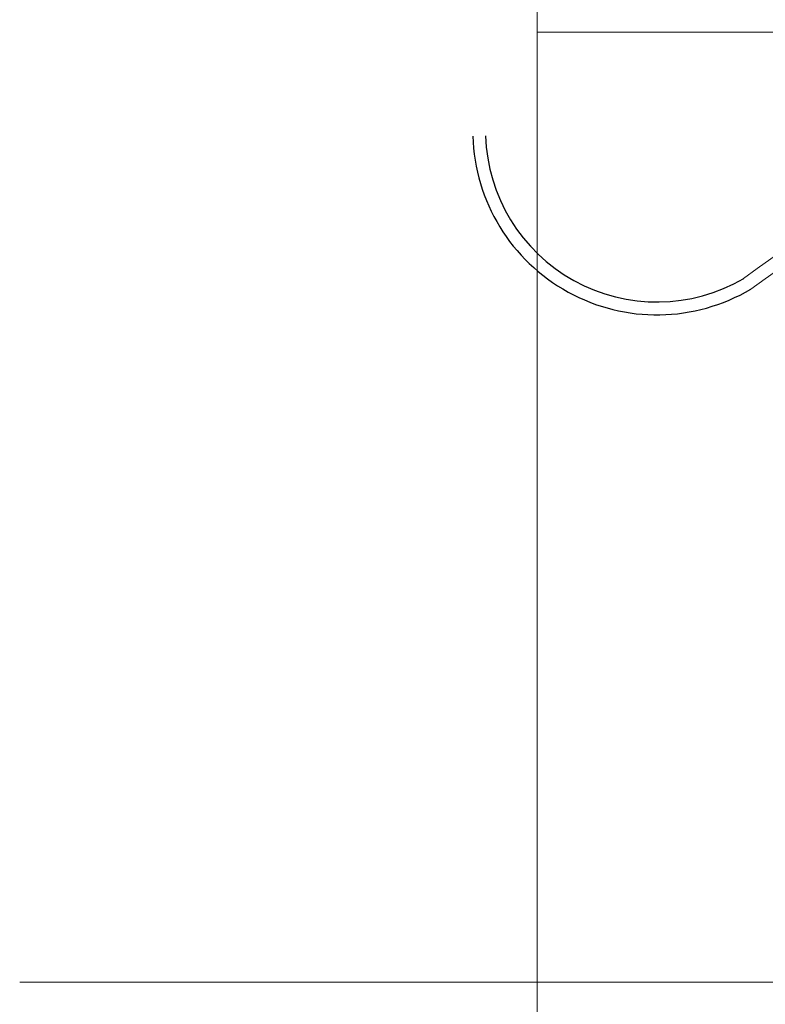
# Model space of a CAD drawing. Header units: feet. Extents: x -18 to 1038, y -110 to 48.
# Tile 25 of 199: x -8 to -2, y -16 to -9. Entities that reach past the tile are written whole.
import ezdxf

# ---------------------------------------------------------------- set-up
doc = ezdxf.new("R2010")
doc.units = ezdxf.units.FT
doc.header["$MEASUREMENT"] = 0
doc.layers.add('0.1', color=1, linetype='Continuous', lineweight=9)
doc.layers.add('1', color=1, linetype='Continuous')

msp = doc.modelspace()

# ---------------------------------------------------------------- linework, layer by layer
at = {"layer": '0.1', "color": 251}
for p, q in [((-3.8872, -8.8294), (-3.8872, -19.0987)), ((-0.0565, -16.2015), (-7.9002, -16.2015))]:
    msp.add_line(p, q, dxfattribs=at)
msp.add_lwpolyline([(2.6628, -8.8294), (-3.8872, -8.8294), (-3.8872, 6.1706)], dxfattribs=at)
for radius, start, end in [(13.8176, 108.96737, 126.16023), (13.7176, 107.71197, 126.18072)]:
    msp.add_arc((5.8668, -21.8968), radius, start, end, dxfattribs=at)
at = {"layer": '1', "color": 251}
for radius, end in [(1.4287, 300.63143), (1.3287, 300.4266)]:
    msp.add_arc((-2.9591, -9.5952), radius, 181.69259, end, dxfattribs=at)

doc.saveas('drawing.dxf')
